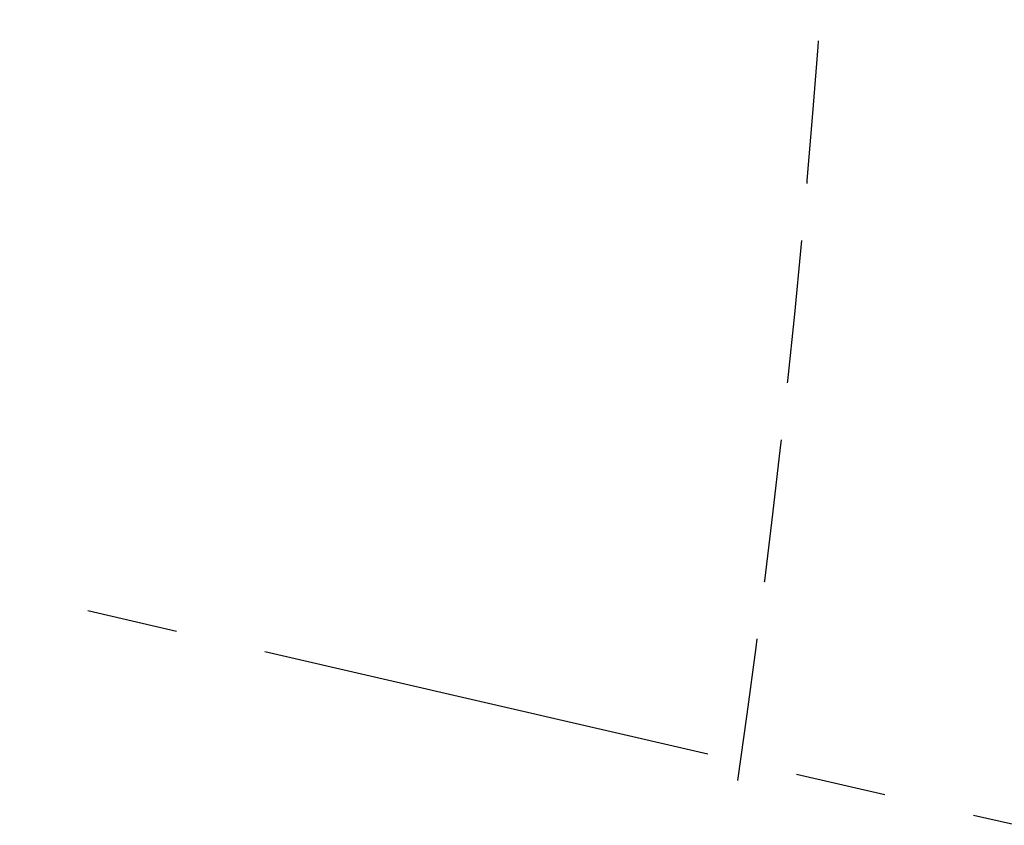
# Model space of a CAD drawing. Header units: millimetres. Extents: x -50096 to 615650, y 194565 to 243945.
# Tile 48 of 130: x 228174 to 228209, y 221828 to 221856. Entities that reach past the tile are written whole.
import ezdxf

# ---------------------------------------------------------------- set-up
doc = ezdxf.new("R2010")
doc.units = ezdxf.units.MM
doc.linetypes.add('ГТО-1 Пунктир', pattern=[7, 5, -2])
doc.linetypes.add('осевая', pattern=[50.8, 31.75, -6.35, 6.35, -6.35])
for name, color, linetype, lineweight in [('ГТО-2_Оси_025', 6, 'осевая', 25), ('ГТО-2_Размеры_035', 2, 'Continuous', 35), ('ОГОС_Пунктир_025', 151, 'ГТО-1 Пунктир', 25)]:
    doc.layers.add(name, color=color, linetype=linetype, lineweight=lineweight)
doc.layers.add('ГТО-2_Штриховка_018', color=7, linetype='Continuous', lineweight=18, true_color=0x6b6b6b)

# ---------------------------------------------------------------- blocks, each defined once
blk = doc.blocks.new('ОГСО_Затвор_План')
at = {"layer": 'ГТО-2_Оси_025', "ltscale": 0.5}
blk.add_line((1439.692, 0), (-1270.296, 0), dxfattribs=at)
at = {"layer": 'ОГОС_Пунктир_025'}
blk.add_arc((-1117.17, -31.95), 374.999, 4.7854, 10.51747, dxfattribs=at)
blk.add_arc((-1117.17, -31.95), 374.999, 4.7854, 10.51747, dxfattribs=at)
blk = doc.blocks.new('A$C1AA538EC')
at = {"layer": 'ГТО-2_Размеры_035', "rotation": 346.9999999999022}
blk.add_blockref('ОГСО_Затвор_План', (-6044.682, -11100.099), dxfattribs=at)

msp = doc.modelspace()

# ---------------------------------------------------------------- hatches: boundary and pattern name
at = {"layer": 'ГТО-2_Штриховка_018'}
h = msp.add_hatch(dxfattribs=at)
h.set_pattern_fill('ANSI35', color=256, scale=100)
h.set_pattern_definition([(45, (-115466.6, -494469.8), (-449.0128, 449.0128), []), (45, (-115017.6, -494469.8), (-449.0128, 449.0128), [793.75, -158.75, 0, -158.75])])
h.paths.add_polyline_path([(243988.45, 233562.872), (247488.45, 233562.872), (247488.45, 236562.872), (227633.45, 236562.872), (227633.45, 228037.872), (232688.45, 228037.872), (232688.45, 229062.872), (243988.45, 229062.872)])
edge = h.paths.add_edge_path(flags=16)
edge.add_arc((234968.45, 232762.782), 1700, 0, 360)
edge = h.paths.add_edge_path(flags=16)
edge.add_arc((255968.45, 232762.782), 1700, 0, 360)
h.paths.add_polyline_path([(264438.45, 224462.872), (264438.45, 224822.872), (265938.45, 224822.872), (265938.45, 224462.872), (276518.45, 224462.872), (276518.45, 221662.696), (278018.45, 221662.696), (278018.45, 225962.872), (263788.45, 225962.872), (263788.45, 236562.872), (247488.45, 236562.872), (247488.45, 233562.872), (250988.45, 233562.872), (250988.45, 229062.872), (262288.45, 229062.872), (262288.45, 226212.872), (247488.45, 226212.872), (247488.45, 224462.872), (252623.45, 224462.872), (252623.45, 224822.872), (254123.45, 224822.872), (254123.45, 224462.872), (258378.45, 224462.872), (258378.45, 224822.871), (259878.45, 224822.871), (259878.45, 224462.872)])

# ---------------------------------------------------------------- block references
at = {"layer": 'ГТО-2_Размеры_035'}
msp.add_blockref('A$C1AA538EC', (234968.45, 232762.782), dxfattribs=at)

doc.saveas('drawing.dxf')
